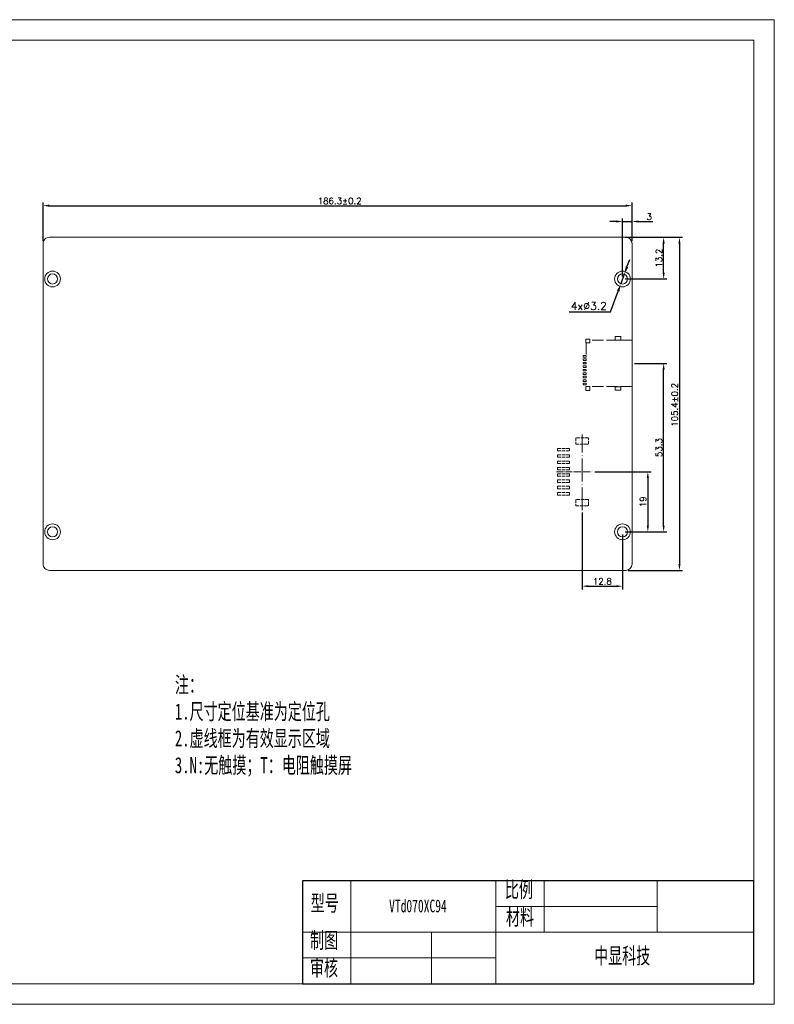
# Model space of a CAD drawing. Header units: millimetres. Extents: x 2857 to 3363, y -5460 to -5148.
# Tile 2 of 2: x 3124 to 3363, y -5460 to -5148. Entities that reach past the tile are written whole.
import ezdxf

# ---------------------------------------------------------------- set-up
doc = ezdxf.new("R2010")
doc.units = ezdxf.units.MM
doc.header["$LTSCALE"] = 0.3
doc.header["$PDSIZE"] = -5
doc.linetypes.add('ACAD_ISO02W100', pattern=[15, 12, -3])
doc.linetypes.add('ACAD_ISO04W100', pattern=[30, 24, -3, 0, -3])
doc.layers.get('0').update_dxf_attribs({"lineweight": 18})
doc.layers.get('Defpoints').update_dxf_attribs({"lineweight": 18})
for name, color, linetype, lineweight in [('thick', 7, 'Continuous', 30), ('thin', 7, 'Continuous', 18), ('虚线', 7, 'ACAD_ISO02W100', 18)]:
    doc.layers.add(name, color=color, linetype=linetype, lineweight=lineweight)
doc.styles.get("Standard").update_dxf_attribs({"font": 'txt.shx', "bigfont": 'gbcbig.shx'})
doc.styles.add('机械字体', font='txt', dxfattribs={"width": 0.67})
doc.dimstyles.new('ISO-25', dxfattribs={"dimtxt": 2.5, "dimasz": 2.5, "dimexe": 1.25, "dimexo": 1, "dimtad": 1, "dimdec": 1, "dimdsep": 46, "dimtxsty": 'Standard', "dimcen": 2.5, "dimdle": 5, "dimadec": 0, "dimazin": 0, "dimtfac": 1, "dimtdec": 1, "dimtmove": 0, "dimatfit": 3, "dimfxl": 0, "dimarcsym": 0})
doc.dimstyles.new('副本ISO-25', dxfattribs={"dimtxt": 2.5, "dimasz": 2.5, "dimexe": 1.25, "dimexo": 0.625, "dimtad": 1, "dimtoh": 1, "dimdsep": 46, "dimtxsty": 'Standard', "dimcen": 2.5, "dimdle": 5, "dimadec": 0, "dimazin": 0, "dimtfac": 1, "dimtmove": 0, "dimatfit": 3, "dimfxl": 0, "dimtolj": 1, "dimarcsym": 0})

# ---------------------------------------------------------------- blocks, each defined once
blk = doc.blocks.new('SDWe070T77图框')
at = {"lineweight": 0}
for points in [[(2857.3, -5148.14), (3362.66, -5148.14), (3362.66, -5459.68), (2857.3, -5459.68)], [(3356.16, -5453.18), (2863.8, -5453.18), (2863.8, -5154.64), (3356.16, -5154.64)], [(2863.8, -5154.64), (3356.16, -5154.64), (3356.16, -5453.18), (2863.8, -5453.18)]]:
    blk.add_lwpolyline(points, close=True, dxfattribs=at)
blk = doc.blocks.new('*X17')
at = {"color": 0, "lineweight": -2}
for p, q in [((3318.46, -5256.88), (3328.66, -5256.88)), ((3327.66, -5308.18), (3327.66, -5258.88)), ((3315.46, -5310.18), (3328.66, -5310.18))]:
    blk.add_line(p, q, dxfattribs=at)
at = {"color": 0}
for points in [[(3327.32, -5258.88), (3327.99, -5258.88), (3327.66, -5256.88)], [(3327.32, -5308.18), (3327.99, -5308.18), (3327.66, -5310.18)]]:
    blk.add_solid(points, dxfattribs=at)
at = {"layer": 'Defpoints', "color": 0}
for p in [(3317.66, -5256.88), (3327.66, -5256.88), (3314.66, -5310.18)]:
    blk.add_point(p, dxfattribs=at)
at = {"color": 0, "lineweight": 0, "insert": (3326.16, -5283.53), "char_height": 2, "attachment_point": 5, "rotation": 90}
blk.add_mtext('\\A1;53.3', dxfattribs=at)
blk = doc.blocks.new('*X18')
at = {"lineweight": 0}
for points in [[(3315.67, -5226.18), (3316.45, -5226.47), (3315.2, -5228.67)], [(3312.87, -5233.89), (3313.65, -5234.17), (3314.11, -5231.68)]]:
    blk.add_hatch(color=0, dxfattribs=at).paths.add_polyline_path(points, flags=0)
at = {"color": 0, "lineweight": -2}
for p, q in [((3316.06, -5226.32), (3316.91, -5223.97)), ((3315.2, -5228.67), (3314.11, -5231.68)), ((3310.88, -5240.6), (3313.26, -5234.03)), ((3297.75, -5240.6), (3310.88, -5240.6))]:
    blk.add_line(p, q, dxfattribs=at)
at = {"color": 0, "lineweight": 0, "insert": (3304, -5238.73), "char_height": 2.5, "width": 35.7143, "attachment_point": 5}
blk.add_mtext('4x%%C3.2', dxfattribs=at)
blk = doc.blocks.new('*X25')
at = {"lineweight": 0}
for points in [[(3133.36, -5206.65), (3133.36, -5207.31), (3131.36, -5206.98)], [(3315.66, -5206.65), (3315.66, -5207.31), (3317.66, -5206.98)]]:
    blk.add_hatch(color=0, dxfattribs=at).paths.add_polyline_path(points, flags=0)
at = {"color": 0, "linetype": 'Continuous', "lineweight": -2}
for p, q in [((3131.36, -5218.18), (3131.36, -5205.98)), ((3133.36, -5206.98), (3315.66, -5206.98)), ((3317.66, -5218.18), (3317.66, -5205.98))]:
    blk.add_line(p, q, dxfattribs=at)
at = {"color": 0, "lineweight": 0, "insert": (3225.17, -5205.48), "char_height": 2, "width": 44.8571, "attachment_point": 5}
blk.add_mtext('186.3%%P0.2', dxfattribs=at)
blk = doc.blocks.new('*X26')
at = {"color": 0, "lineweight": -2}
for p, q in [((3316.46, -5216.98), (3333.66, -5216.98)), ((3332.66, -5218.98), (3332.66, -5320.38)), ((3316.46, -5322.38), (3333.66, -5322.38))]:
    blk.add_line(p, q, dxfattribs=at)
at = {"color": 0}
for points in [[(3332.32, -5218.98), (3332.99, -5218.98), (3332.66, -5216.98)], [(3332.32, -5320.38), (3332.99, -5320.38), (3332.66, -5322.38)]]:
    blk.add_solid(points, dxfattribs=at)
at = {"layer": 'Defpoints', "color": 0}
for p in [(3315.66, -5216.98), (3315.66, -5322.38), (3332.66, -5322.38)]:
    blk.add_point(p, dxfattribs=at)
at = {"color": 0, "lineweight": 0, "insert": (3331.16, -5270.01), "char_height": 2, "attachment_point": 5, "rotation": 90}
blk.add_mtext('\\A1;105.4%%P0.2', dxfattribs=at)
blk = doc.blocks.new('*X27')
at = {"lineweight": 0}
for points in [[(3327.32, -5218.98), (3327.99, -5218.98), (3327.66, -5216.98)], [(3327.32, -5228.18), (3327.99, -5228.18), (3327.66, -5230.18)]]:
    blk.add_hatch(color=0, dxfattribs=at).paths.add_polyline_path(points, flags=0)
at = {"color": 0, "linetype": 'Continuous', "lineweight": -2}
for p, q in [((3315.46, -5216.98), (3328.66, -5216.98)), ((3327.66, -5228.18), (3327.66, -5218.98)), ((3315.46, -5230.18), (3328.66, -5230.18))]:
    blk.add_line(p, q, dxfattribs=at)
at = {"color": 0, "lineweight": 0, "insert": (3326.16, -5223.58), "char_height": 2, "width": 17.4286, "attachment_point": 5, "rotation": 90}
blk.add_mtext('13.2', dxfattribs=at)
blk = doc.blocks.new('*X28')
at = {"lineweight": 0}
for points in [[(3312.66, -5211.65), (3312.66, -5212.32), (3314.66, -5211.99)], [(3319.66, -5211.65), (3319.66, -5212.32), (3317.66, -5211.99)]]:
    blk.add_hatch(color=0, dxfattribs=at).paths.add_polyline_path(points, flags=0)
at = {"color": 0, "linetype": 'Continuous', "lineweight": -2}
for p, q in [((3312.66, -5211.99), (3310.66, -5211.99)), ((3314.66, -5229.38), (3314.66, -5210.99)), ((3314.66, -5211.99), (3317.66, -5211.99)), ((3317.66, -5216.18), (3317.66, -5210.99)), ((3319.66, -5211.99), (3324.26, -5211.99))]:
    blk.add_line(p, q, dxfattribs=at)
at = {"color": 0, "lineweight": 0, "insert": (3323.09, -5210.49), "char_height": 2, "width": 4, "attachment_point": 5}
blk.add_mtext('3', dxfattribs=at)
blk = doc.blocks.new('2.0-8')
at = {"linetype": 'ACAD_ISO04W100', "lineweight": 0, "ltscale": 0.3}
blk.add_line((1, 8.06), (1, -3.19), dxfattribs=at)
at = {"linetype": 'ACAD_ISO04W100', "lineweight": 0}
blk.add_line((-11.13, 0), (12.76, 0), dxfattribs=at)
at = {"layer": '虚线', "linetype": 'ACAD_ISO02W100', "lineweight": 0, "ltscale": 0.3}
for p, q in [((-6.4, 7.8), (-6.4, 4)), ((-5.6, 7.8), (-6.4, 7.8)), ((-5.6, 4), (-5.6, 7.8)), ((-4.4, 7.8), (-4.4, 4)), ((-3.6, 7.8), (-4.4, 7.8)), ((-3.6, 4), (-3.6, 7.8)), ((-2.4, 7.8), (-2.4, 4)), ((-1.6, 7.8), (-2.4, 7.8)), ((-1.6, 4), (-1.6, 7.8)), ((-0.4, 7.8), (0.4, 7.8)), ((-0.4, 4), (-0.4, 7.8)), ((0.4, 7.8), (0.4, 4)), ((1.6, 7.8), (2.4, 7.8)), ((1.6, 4), (1.6, 7.8)), ((2.4, 7.8), (2.4, 4)), ((3.6, 4), (3.6, 7.8)), ((3.6, 7.8), (4.4, 7.8)), ((4.4, 7.8), (4.4, 4)), ((5.6, 4), (5.6, 7.8)), ((5.6, 7.8), (6.4, 7.8)), ((6.4, 7.8), (6.4, 4)), ((7.6, 4), (7.6, 7.8)), ((7.6, 7.8), (8.4, 7.8)), ((8.4, 7.8), (8.4, 4)), ((-6.4, 4), (-5.6, 4)), ((-4.4, 4), (-3.6, 4)), ((-2.4, 4), (-1.6, 4)), ((0.4, 4), (-0.4, 4)), ((2.4, 4), (1.6, 4)), ((4.4, 4), (3.6, 4)), ((6.4, 4), (5.6, 4)), ((8.4, 4), (7.6, 4)), ((-7.75, 2), (-9.75, 2)), ((-9.75, 2), (-9.75, -2)), ((-7.75, -2), (-7.75, 2)), ((9.75, 2), (9.75, -2)), ((11.75, 2), (9.75, 2)), ((11.75, -2), (11.75, 2)), ((-9.75, -2), (-7.75, -2))]:
    blk.add_line(p, q, dxfattribs=at)
at = {"layer": '虚线', "lineweight": 0, "ltscale": 0.3}
blk.add_line((9.75, -2), (11.75, -2), dxfattribs=at)
blk = doc.blocks.new('*X33')
at = {"color": 0, "lineweight": -2}
for p, q in [((3301.86, -5304.11), (3301.86, -5328.38)), ((3314.66, -5310.98), (3314.66, -5328.38)), ((3303.86, -5327.38), (3312.66, -5327.38))]:
    blk.add_line(p, q, dxfattribs=at)
at = {"color": 0}
for points in [[(3303.86, -5327.05), (3303.86, -5327.71), (3301.86, -5327.38)], [(3312.66, -5327.05), (3312.66, -5327.71), (3314.66, -5327.38)]]:
    blk.add_solid(points, dxfattribs=at)
at = {"layer": 'Defpoints', "color": 0}
for p in [(3301.86, -5303.31), (3314.66, -5310.18), (3314.66, -5327.38)]:
    blk.add_point(p, dxfattribs=at)
at = {"color": 0, "lineweight": 0, "insert": (3308.26, -5325.88), "char_height": 2, "attachment_point": 5}
blk.add_mtext('\\A1;12.8', dxfattribs=at)
blk = doc.blocks.new('*X34')
at = {"color": 0, "lineweight": -2}
for p, q in [((3305.85, -5291.18), (3323.66, -5291.18)), ((3322.66, -5293.18), (3322.66, -5308.18)), ((3315.46, -5310.18), (3323.66, -5310.18))]:
    blk.add_line(p, q, dxfattribs=at)
at = {"color": 0}
for points in [[(3322.32, -5293.18), (3322.99, -5293.18), (3322.66, -5291.18)], [(3322.32, -5308.18), (3322.99, -5308.18), (3322.66, -5310.18)]]:
    blk.add_solid(points, dxfattribs=at)
at = {"layer": 'Defpoints', "color": 0}
for p in [(3305.05, -5291.18), (3314.66, -5310.18), (3322.66, -5310.18)]:
    blk.add_point(p, dxfattribs=at)
at = {"color": 0, "lineweight": 0, "insert": (3321.16, -5300.68), "char_height": 2, "attachment_point": 5, "rotation": 90}
blk.add_mtext('\\A1;19', dxfattribs=at)
blk = doc.blocks.new('sd')
at = {"layer": '虚线'}
for p, q in [((-7.35, 0), (-7.35, -13.25)), ((-7.35, 0), (7.35, 0)), ((7.35, 0), (7.35, -14.5)), ((-6.45, -14.5), (-2.5, -14.5))]:
    blk.add_line(p, q, dxfattribs=at)
at = {"layer": '虚线', "ltscale": 0.1}
for points in [[(-8.52, -3.51), (-7.38, -3.51), (-7.38, -5.29), (-8.52, -5.29)], [(7.38, -3.51), (8.52, -3.51), (8.52, -5.29), (7.38, -5.29)], [(-7.65, -13.35), (-6.45, -13.35), (-6.45, -14.65), (-7.65, -14.65)], [(-2.5, -15.5), (-2, -15.5), (-2, -14.5), (-2.5, -14.5)], [(-1.4, -15.5), (-0.9, -15.5), (-0.9, -14.5), (-1.4, -14.5)], [(-0.3, -15.5), (0.2, -15.5), (0.2, -14.5), (-0.3, -14.5)], [(0.8, -15.5), (1.3, -15.5), (1.3, -14.5), (0.8, -14.5)], [(1.9, -15.5), (2.4, -15.5), (2.4, -14.5), (1.9, -14.5)], [(3, -15.5), (3.5, -15.5), (3.5, -14.5), (3, -14.5)], [(4.1, -15.5), (4.6, -15.5), (4.6, -14.5), (4.1, -14.5)], [(5.2, -15.5), (5.7, -15.5), (5.7, -14.5), (5.2, -14.5)], [(6.3, -15.5), (6.8, -15.5), (6.8, -14.5), (6.3, -14.5)], [(7.35, -13.35), (8.55, -13.35), (8.55, -14.65), (7.35, -14.65)]]:
    blk.add_lwpolyline(points, close=True, dxfattribs=at)

msp = doc.modelspace()

# ---------------------------------------------------------------- linework, layer by layer
msp.add_line((3213.443, -5420.557), (3213.443, -5453.178))
at = {"lineweight": 0}
msp.add_line((3228.734, -5436.867), (3228.734, -5420.557), dxfattribs=at)
msp.add_lwpolyline([(3315.658, -5322.378), (3133.358, -5322.378, -0.4142136), (3131.358, -5320.378), (3131.358, -5218.978, -0.4142136), (3133.358, -5216.978), (3315.658, -5216.978, -0.4142136), (3317.658, -5218.978), (3317.658, -5320.378, -0.4142136)], format="xyb", close=True, dxfattribs=at)
for centre, radius in [((3134.358, -5230.178), 2.5), ((3134.358, -5230.178), 1.6), ((3314.658, -5230.178), 2.5), ((3314.658, -5230.178), 1.6), ((3134.358, -5310.178), 2.5), ((3134.358, -5310.178), 1.6), ((3314.658, -5310.178), 2.5), ((3314.658, -5310.178), 1.6)]:
    msp.add_circle(centre, radius, dxfattribs=at)
at = {"layer": 'thick'}
for p, q in [((3356.161, -5420.557), (3213.443, -5420.557)), ((3213.443, -5420.557), (3213.443, -5453.178)), ((3213.443, -5420.557), (3213.443, -5453.178)), ((3356.161, -5453.178), (3356.161, -5420.557)), ((3213.443, -5453.178), (3356.161, -5453.178))]:
    msp.add_line(p, q, dxfattribs=at)
at = {"layer": 'thin'}
for p, q in [((3274.608, -5420.557), (3274.608, -5453.178)), ((3289.899, -5420.557), (3289.899, -5436.867)), ((3325.578, -5436.867), (3325.578, -5420.557)), ((3325.578, -5428.712), (3274.608, -5428.712)), ((3356.161, -5436.867), (3213.443, -5436.867)), ((3228.734, -5436.867), (3228.734, -5453.178)), ((3254.22, -5436.867), (3254.22, -5453.178)), ((3274.608, -5445.022), (3213.443, -5445.022))]:
    msp.add_line(p, q, dxfattribs=at)

# ---------------------------------------------------------------- block references
at = {"lineweight": 0}
msp.add_blockref('SDWe070T77图框', (0, 0), dxfattribs=at)
at = {"lineweight": 0, "rotation": 90}
msp.add_blockref('2.0-8', (3301.858, -5292.178), dxfattribs=at)
at = {"layer": '虚线', "lineweight": -3, "rotation": 270}
msp.add_blockref('sd', (3317.658, -5256.878), dxfattribs=at)

# ---------------------------------------------------------------- texts
at = {"layer": 'thick', "attachment_point": 1, "style": '机械字体'}
for s, insert, char_height, width in [('注：\\P1.尺寸定位基准为定位孔\\P2.虚线框为有效显示区域\\P3.N:无触摸；T：电阻触摸屏', (3173.049, -5355.98), 5.09707, 122.19796), ('比例', (3277.444, -5420.795), 5.0971, 12.94837), ('型号', (3216.013, -5425.082), 5.0971, 12.94837), ('VTd070XC94', (3240.812, -5426.558), 4, 28.39311), ('材料', (3277.78, -5429.501), 5.0971, 12.94837), ('制图', (3215.786, -5436.867), 5.0971, 12.94837), ('中显科技', (3305.675, -5441.765), 5.0971, 28.36201), ('审核', (3215.786, -5445.573), 5.0971, 12.94837)]:
    msp.add_mtext(s, dxfattribs=dict(at, insert=insert, char_height=char_height, width=width))

# ---------------------------------------------------------------- dimensions: what is measured, and where the dimension line sits
at = {"lineweight": 0}
for base, p1, p2, text, picture, middle in [((3317.658, -5206.978), (3131.358, -5218.978), (3317.658, -5218.978), '186.3%%P0.2', '*X25', (3225.166, -5206.978)), ((3317.658, -5211.986), (3314.658, -5230.178), (3317.658, -5216.978), '3', '*X28', (3323.094, -5211.986))]:
    dim = msp.add_linear_dim(base=base, p1=p1, p2=p2, text=text, dimstyle='ISO-25', override={"dimscale": 0.8, "dimsah": 1, "dimtolj": 1, "dimarcsym": 1}, dxfattribs=at)
    dim.commit()
    dim.dimension.update_dxf_attribs({"geometry": picture, "text_midpoint": middle, "dimtype": 160})
dim = msp.add_linear_dim(base=(3327.658, -5216.978), p1=(3314.658, -5230.178), p2=(3314.658, -5216.978), angle=90, text='13.2', dimstyle='ISO-25', override={"dimscale": 0.8, "dimsah": 1, "dimtolj": 1, "dimarcsym": 1}, dxfattribs=at)
dim.commit()
dim.dimension.update_dxf_attribs({"geometry": '*X27', "text_midpoint": (3327.658, -5223.578)})
for base, p1, p2, text, picture, middle in [((3332.658, -5322.378), (3315.658, -5216.978), (3315.658, -5322.378), '105.4%%P0.2', '*X26', (3332.658, -5270.009)), ((3327.658, -5256.878), (3314.658, -5310.178), (3317.658, -5256.878), '53.3', '*X17', (3327.658, -5283.528)), ((3322.658, -5310.178), (3305.051, -5291.178), (3314.658, -5310.178), '19', '*X34', (3322.658, -5300.678))]:
    dim = msp.add_linear_dim(base=base, p1=p1, p2=p2, angle=90, text=text, dimstyle='ISO-25', override={"dimscale": 0.8, "dimsah": 1, "dimtolj": 1, "dimarcsym": 1}, dxfattribs=at)
    dim.commit()
    dim.dimension.update_dxf_attribs({"geometry": picture, "text_midpoint": middle, "dimtype": 160})
dim = msp.add_diameter_dim_2p(p1=(3315.204, -5228.674), p2=(3314.113, -5231.682), text='4x%%C3.2', dimstyle='副本ISO-25', override={"dimpost": '%%C<>', "dimsah": 1}, dxfattribs=at)
dim.commit()
dim.dimension.update_dxf_attribs({"geometry": '*X18', "text_midpoint": (3310.876, -5240.601), "dimtype": 163})
dim = msp.add_linear_dim(base=(3314.658, -5327.378), p1=(3301.858, -5303.306), p2=(3314.658, -5310.178), text='12.8', dimstyle='ISO-25', override={"dimscale": 0.8, "dimsah": 1, "dimtolj": 1, "dimarcsym": 1}, dxfattribs=at)
dim.commit()
dim.dimension.update_dxf_attribs({"geometry": '*X33', "text_midpoint": (3308.258, -5325.878)})

doc.saveas('drawing.dxf')
